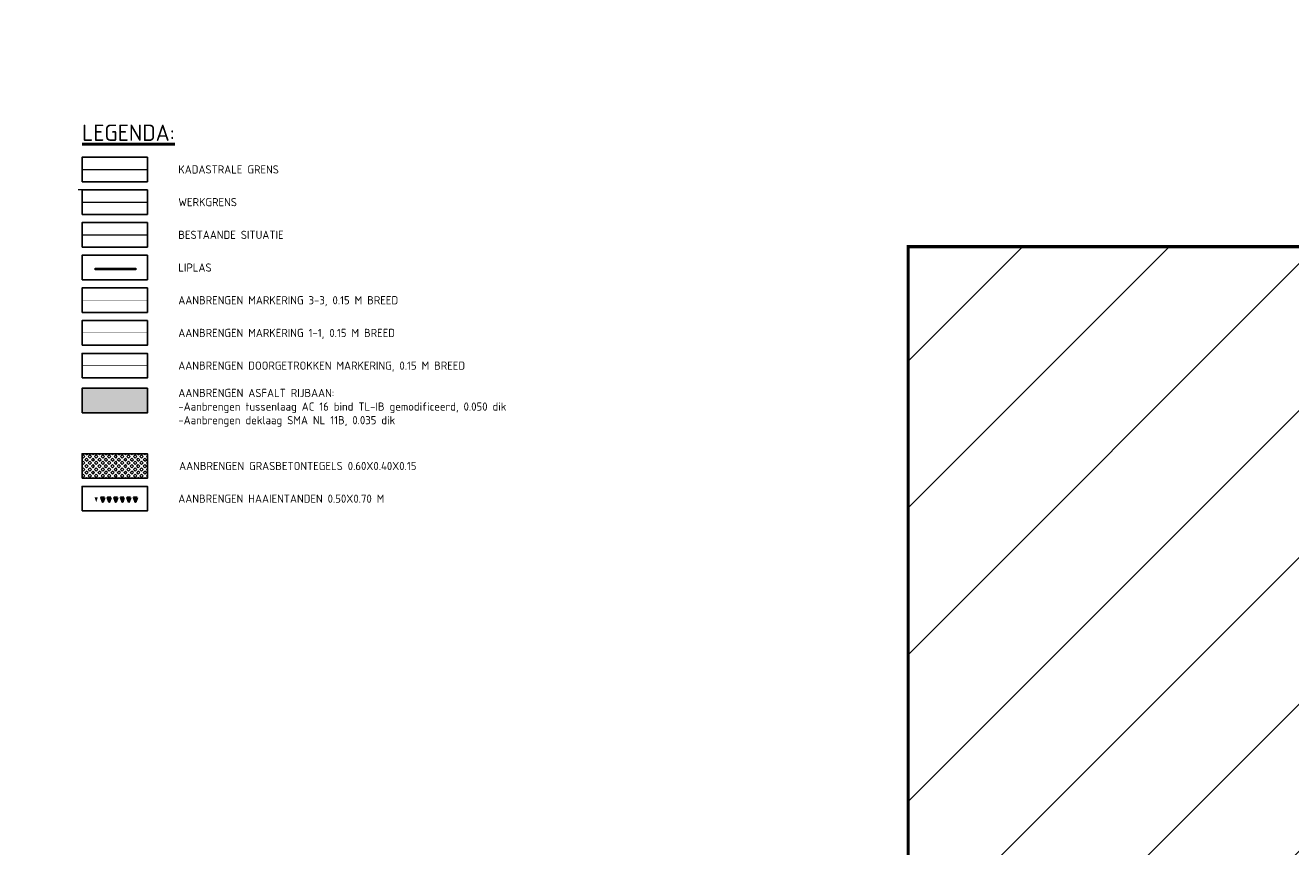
# Model space of a CAD drawing. Header units: metres. Extents: x 39929 to 50394, y 387420 to 399996.
# Tile 55 of 96: x 48585 to 48972, y 391662 to 391914. Entities that reach past the tile are written whole.
import ezdxf
from ezdxf.lldxf.tags import DXFTag

# ---------------------------------------------------------------- set-up
doc = ezdxf.new("R2010")
doc.units = ezdxf.units.M
doc.linetypes.add('VW-11_STREEP', pattern=[2, 1, -1])
doc.linetypes.add('VW-33_STREEP', pattern=[6, 3, -3])
for name, color, linetype, lineweight in [('B-WE-KG-GRENS_PERCEEL-G', 150, 'KG-PERCEEL-SO', 18), ('B-WE-VH-GESLOTENVERHARDING_ASFALT-G', 10, 'Continuous', 18), ('B-WE-VH-VERHARDING-G', 252, 'Continuous', 0), ('N-WE-VH-HALFVERHARDING_GRASBETONSTEEN-A', 132, 'Continuous', 18), ('N-WE-VH-VERHARDING_ASFALT_FREESVAK-A', 41, 'Continuous', 35), ('N-WE-VH-VERHARDING_LIPLAS-A', 7, 'Continuous', 18), ('N-WE-VW-MARKERING_LANGS_STREEP_11_015-G', 7, 'VW-11_STREEP', 35), ('N-WE-VW-MARKERING_LANGS_STREEP_33_015-G', 7, 'VW-33_STREEP', 35), ('N-WE-VW-MARKERING_LANGS_STREEP_DOORGETROKKEN_015-G', 7, 'Continuous', 35), ('N-WE-VW-MARKERING_SYMBOOL-G', 7, 'Continuous', 35), ('Topo', 7, 'Continuous', 18), ('X-XX-AL-GRENS_WERK-G', 7, 'ZZ-WERKGRENS-SO', 18), ('X-XX-AL-T25 N659', 7, 'Continuous', 25), ('X-XX-AL-T50', 7, 'Continuous', 50), ('X-XX-AL-TEKENBLAD_KADER-VIEWPORT-G', 1, 'Continuous', 18), ('X-XX-AL-TEKENBLAD_KADER_BLAD4-VIEWPORT-G', 1, 'Continuous', 18), ('X-XX-AL-TEKENBLAD_KADER_BLAD4-VIEWPORTKADER-G', 1, 'Continuous', 50)]:
    doc.layers.add(name, color=color, linetype=linetype, lineweight=lineweight)
doc.layers.add('N-WE-VH-VERHARDING_ASFALT-A', color=251, linetype='Continuous', lineweight=18, transparency=0.25)
doc.layers.add('X-XX-AL-TEKENBLAD_VERKLARING-G N62', color=7, linetype='Continuous')
doc.styles.add('NLCS-ISO', font='NLCS-ISO.ttf')
doc.styles.add('PROVZ', font='NLCS-ISO.ttf')
doc.styles.get("Standard").update_dxf_attribs({"font": 'NLCS-ISO.ttf'})
tags = doc.linetypes.add('KG-PERCEEL-SO', pattern='A,5.5,-2,["P",Standard,S=1.8,R=0,X=-0.5,Y=-0.9],-2,5.5,-2,[5,NLCS.SHX,S=0.75,R=0,X=0,Y=0],-2', length=19).pattern_tags.tags
tags[6] = DXFTag(74, 10)
doc.linetypes.add('ZZ-WERKGRENS-SO', pattern='A,2,-3,[137,NLCS.SHX,S=0.05,R=0,X=-0.55,Y=-0.675],-3,2', length=10)
picture_1 = doc.add_image_def('image1.tif', size_in_pixel=(8000, 10000))

# ---------------------------------------------------------------- blocks, each defined once
blk = doc.blocks.new('*U142')
at = {"layer": 'N-WE-VH-VERHARDING_ASFALT_FREESVAK-A'}
h = blk.add_hatch(color=256, dxfattribs=at)
h.dxf.hatch_style = 1
h.paths.add_polyline_path([(0, 0), (-2.488, 0), (-2.488, 0.1), (0, 0.1)])
at = {"layer": 'B-WE-VH-GESLOTENVERHARDING_ASFALT-G', "ltscale": 0.5, "flags": 128}
blk.add_lwpolyline([(0, 0), (-2.488, 0), (-2.488, 0.1), (0, 0.1)], close=True, dxfattribs=at)

msp = doc.modelspace()

# ---------------------------------------------------------------- hatches: boundary and pattern name
at = {"layer": 'N-WE-VH-HALFVERHARDING_GRASBETONSTEEN-A'}
h = msp.add_hatch(dxfattribs=at)
h.set_pattern_fill('AVH-GRASBETONSTEEN_02-SO', color=256, style=0, pattern_type=2)
h.set_pattern_definition([(45, (47941.1594, 391781.1626), (-0.9899495, 0.9899495), [0.7, -0.7]), (135, (47941.1594, 391781.1626), (-0.9899495, -0.9899495), [0.7, -0.7]), (45, (47940.6645, 391781.6576), (-0.9899495, 0.9899495), [0.7, -0.7]), (135, (47941.6544, 391781.6576), (-0.9899495, -0.9899495), [0.7, -0.7])])
h.paths.add_polyline_path([(48602.053, 391782.502), (48602.053, 391775.002), (48622.053, 391775.002), (48622.053, 391782.502)])
at = {"layer": 'N-WE-VH-VERHARDING_ASFALT-A', "transparency": 33554508}
h = msp.add_hatch(color=256, dxfattribs=at)
h.dxf.hatch_style = 1
h.paths.add_polyline_path([(48622.053, 391802.502), (48602.053, 391802.502), (48602.053, 391795.002), (48622.053, 391795.002)])
h = msp.add_hatch(color=256, dxfattribs=at)
h.dxf.hatch_style = 1
h.paths.add_polyline_path([(48622.053, 391802.502), (48602.053, 391802.502), (48602.053, 391795.002), (48622.053, 391795.002)])
h = msp.add_hatch(color=256, dxfattribs=at)
h.dxf.hatch_style = 1
h.paths.add_polyline_path([(48622.053, 391802.502), (48602.053, 391802.502), (48602.053, 391795.002), (48622.053, 391795.002)])
h = msp.add_hatch(color=256, dxfattribs=at)
h.dxf.hatch_style = 1
h.paths.add_polyline_path([(48622.053, 391802.502), (48602.053, 391802.502), (48602.053, 391795.002), (48622.053, 391795.002)])
h = msp.add_hatch(color=256, dxfattribs=at)
h.dxf.hatch_style = 1
h.paths.add_polyline_path([(48622.053, 391802.502), (48602.053, 391802.502), (48602.053, 391795.002), (48622.053, 391795.002)])
h = msp.add_hatch(color=256, dxfattribs=at)
h.dxf.hatch_style = 1
h.paths.add_polyline_path([(48602.053, 391802.502), (48602.053, 391795.002), (48622.053, 391795.002), (48622.053, 391802.502)])
h = msp.add_hatch(color=256, dxfattribs=at)
h.dxf.hatch_style = 1
h.paths.add_polyline_path([(48622.053, 391802.502), (48602.053, 391802.502), (48602.053, 391795.002), (48622.053, 391795.002)])
at = {"layer": 'N-WE-VW-MARKERING_SYMBOOL-G'}
h = msp.add_hatch(color=0, dxfattribs=at)
h.dxf.hatch_style = 1
h.paths.add_polyline_path([(48606.889, 391769.142), (48605.889, 391769.142), (48606.389, 391767.733)])
h = msp.add_hatch(color=0, dxfattribs=at)
h.dxf.hatch_style = 1
h.paths.add_polyline_path([(48608.889, 391769.144), (48607.889, 391769.143), (48608.389, 391767.733)])
h = msp.add_hatch(color=0, dxfattribs=at)
h.dxf.hatch_style = 1
h.paths.add_polyline_path([(48610.889, 391769.145), (48609.889, 391769.145), (48610.389, 391767.733)])
h = msp.add_hatch(color=0, dxfattribs=at)
h.dxf.hatch_style = 1
h.paths.add_polyline_path([(48612.889, 391769.147), (48611.889, 391769.146), (48612.389, 391767.733)])
h = msp.add_hatch(color=0, dxfattribs=at)
h.dxf.hatch_style = 1
h.paths.add_polyline_path([(48614.889, 391769.148), (48613.889, 391769.148), (48614.389, 391767.733)])
h = msp.add_hatch(color=0, dxfattribs=at)
h.dxf.hatch_style = 1
h.paths.add_polyline_path([(48616.889, 391769.15), (48615.889, 391769.149), (48616.389, 391767.733)])
h = msp.add_hatch(color=0, dxfattribs=at)
h.dxf.hatch_style = 1
h.paths.add_polyline_path([(48618.889, 391769.151), (48617.889, 391769.151), (48618.389, 391767.733)])
at = {"layer": 'X-XX-AL-TEKENBLAD_KADER_BLAD4-VIEWPORT-G'}
h = msp.add_hatch(dxfattribs=at)
h.set_pattern_fill('ANSI31', color=256, scale=10)
h.paths.add_polyline_path([(48854.833, 391541.357), (49369.956, 391541.357), (49369.956, 391845.854), (48854.833, 391845.854)])

# ---------------------------------------------------------------- linework, layer by layer
at = {"layer": 'B-WE-KG-GRENS_PERCEEL-G', "flags": 128}
msp.add_lwpolyline([(48602.053, 391869.446), (48622.053, 391869.446)], dxfattribs=at)
at = {"layer": 'B-WE-VH-VERHARDING-G'}
msp.add_lwpolyline([(48602.053, 391849.446), (48622.053, 391849.446)], dxfattribs=at)
at = {"layer": 'N-WE-VW-MARKERING_LANGS_STREEP_11_015-G', "const_width": 0.15, "flags": 128}
msp.add_lwpolyline([(48602.053, 391819.446), (48622.053, 391819.446)], dxfattribs=at)
at = {"layer": 'N-WE-VW-MARKERING_LANGS_STREEP_33_015-G', "const_width": 0.15, "flags": 128}
msp.add_lwpolyline([(48602.053, 391829.446), (48622.053, 391829.446)], dxfattribs=at)
at = {"layer": 'N-WE-VW-MARKERING_LANGS_STREEP_DOORGETROKKEN_015-G', "const_width": 0.15, "flags": 128}
msp.add_lwpolyline([(48602.053, 391809.446), (48622.053, 391809.446)], dxfattribs=at)
at = {"layer": 'N-WE-VW-MARKERING_SYMBOOL-G', "flags": 128}
for points in [[(48608.889, 391769.144), (48607.889, 391769.143), (48608.389, 391767.733)], [(48610.889, 391769.145), (48609.889, 391769.145), (48610.389, 391767.733)], [(48612.889, 391769.147), (48611.889, 391769.146), (48612.389, 391767.733)], [(48614.889, 391769.148), (48613.889, 391769.148), (48614.389, 391767.733)], [(48616.889, 391769.15), (48615.889, 391769.149), (48616.389, 391767.733)], [(48618.889, 391769.151), (48617.889, 391769.151), (48618.389, 391767.733)]]:
    msp.add_lwpolyline(points, close=True, dxfattribs=at)
at = {"layer": 'X-XX-AL-GRENS_WERK-G', "ltscale": 2, "flags": 128}
msp.add_lwpolyline([(48602.053, 391863.196), (48600.886, 391863.196)], dxfattribs=at)
at = {"layer": 'X-XX-AL-GRENS_WERK-G', "flags": 128}
msp.add_lwpolyline([(48602.053, 391859.446), (48622.053, 391859.446)], dxfattribs=at)
at = {"layer": 'X-XX-AL-TEKENBLAD_KADER-VIEWPORT-G', "const_width": 1}
msp.add_lwpolyline([(48854.833, 391541.357), (49369.956, 391541.357), (49369.956, 391845.854), (48854.833, 391845.854)], close=True, dxfattribs=at)
at = {"layer": 'X-XX-AL-TEKENBLAD_KADER_BLAD4-VIEWPORTKADER-G', "const_width": 1}
msp.add_lwpolyline([(48854.833, 391541.357), (49369.956, 391541.357), (49369.956, 391845.854), (48854.833, 391845.854)], close=True, dxfattribs=at)
at = {"layer": 'X-XX-AL-TEKENBLAD_VERKLARING-G N62'}
for points in [[(48602.053, 391865.696), (48622.053, 391865.696), (48622.053, 391873.196), (48602.053, 391873.196)], [(48602.053, 391855.696), (48622.053, 391855.696), (48622.053, 391863.196), (48602.053, 391863.196)], [(48602.053, 391845.696), (48622.053, 391845.696), (48622.053, 391853.196), (48602.053, 391853.196)], [(48602.053, 391835.696), (48622.053, 391835.696), (48622.053, 391843.196), (48602.053, 391843.196)], [(48602.053, 391825.696), (48622.053, 391825.696), (48622.053, 391833.196), (48602.053, 391833.196)], [(48602.053, 391815.696), (48622.053, 391815.696), (48622.053, 391823.196), (48602.053, 391823.196)], [(48602.053, 391805.696), (48622.053, 391805.696), (48622.053, 391813.196), (48602.053, 391813.196)], [(48602.053, 391795.002), (48622.053, 391795.002), (48622.053, 391802.502), (48602.053, 391802.502)], [(48602.053, 391775.002), (48622.053, 391775.002), (48622.053, 391782.502), (48602.053, 391782.502)], [(48602.053, 391765.002), (48622.053, 391765.002), (48622.053, 391772.502), (48602.053, 391772.502)]]:
    msp.add_lwpolyline(points, close=True, dxfattribs=at)

# ---------------------------------------------------------------- block references
at = {"layer": 'N-WE-VH-VERHARDING_LIPLAS-A', "xscale": 5, "yscale": 5, "zscale": 5}
msp.add_blockref('*U142', (48618.482, 391838.787), dxfattribs=at)

# ---------------------------------------------------------------- texts
at = {"layer": 'X-XX-AL-T25 N659', "style": 'NLCS-ISO'}
for s, p in [('KADASTRALE GRENS', (48631.509, 391868.196)), ('WERKGRENS', (48631.509, 391858.196)), ('BESTAANDE SITUATIE', (48631.509, 391848.196)), ('LIPLAS', (48631.509, 391838.196)), ('AANBRENGEN MARKERING 3-3, 0.15 M BREED', (48631.509, 391828.196)), ('AANBRENGEN MARKERING 1-1, 0.15 M BREED', (48631.509, 391818.196)), ('AANBRENGEN DOORGETROKKEN MARKERING, 0.15 M BREED', (48631.509, 391808.196)), ('AANBRENGEN HAAIENTANDEN 0.50X0.70 M', (48631.509, 391767.502))]:
    msp.add_text(s, height=2.5, dxfattribs=at).set_placement(p)
at = {"layer": 'X-XX-AL-T25 N659', "char_height": 2.5, "attachment_point": 1, "style": 'NLCS-ISO'}
for s, insert, width in [('AANBRENGEN ASFALT RIJBAAN:^J-Aanbrengen tussenlaag AC 16 bind TL-IB gemodificeerd, 0.050 dik^J-Aanbrengen deklaag SMA NL 11B, 0.035 dik', (48631.522, 391802.342), 103.76343), ('AANBRENGEN GRASBETONTEGELS 0.60X0.40X0.15', (48631.759, 391780.003), 92.9625)]:
    msp.add_mtext(s, dxfattribs=dict(at, insert=insert, width=width))
at = {"layer": 'X-XX-AL-T50', "style": 'PROVZ'}
msp.add_attdef('%%ULEGENDA:', (48602.053, 391878.166), '%%ULEGENDA:', height=5, dxfattribs=at)

# ---------------------------------------------------------------- pictures from other files: only their frames are drawn
at = {"layer": 'Topo'}
image = msp.add_image(picture_1, insert=(40047.863, 387419.719), size_in_units=(9985.024, 12481.28), rotation=0.5470194, dxfattribs=dict(at, brightness=90, contrast=40))
image.dxf.flags = 7

doc.saveas('drawing.dxf')
